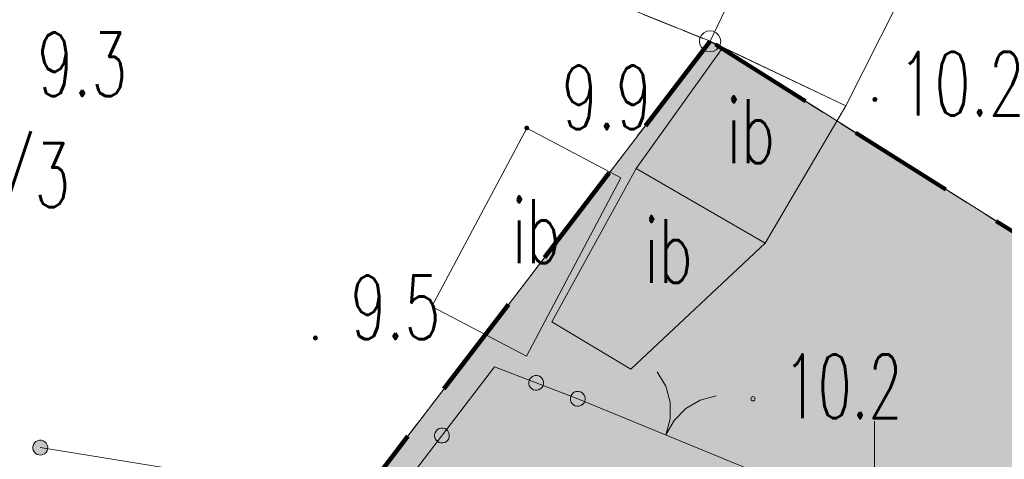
# Model space of a CAD drawing. Header units: millimetres. Extents: x -367306 to 168495, y -187323 to 82034.
# Tile 90 of 170: x -562 to 22591, y -19418 to -9075. Entities that reach past the tile are written whole.
import ezdxf

# ---------------------------------------------------------------- set-up
doc = ezdxf.new("R2010")
doc.units = ezdxf.units.MM
doc.header["$MEASUREMENT"] = 0
doc.linetypes.add('L_0_03', pattern=[1000, 500, -500])
doc.linetypes.add('Przerywana długa', pattern=[3900, 2500, -1400])
for name, color, linetype, lineweight in [('0_Nr_pióra__196', 1, 'Continuous', 100), ('Nowe_0_Nr_pióra__8', 7, 'Continuous', 13), ('Nowe_0_Nr_pióra__9', 7, 'Continuous', 13), ('Nowe_EGBU_Nr_pióra__8', 7, 'Continuous', 13), ('Nowe_EGBU_Nr_pióra__9', 7, 'Continuous', 13), ('Nowe_EGDE_Nr_pióra__8', 7, 'Continuous', 13), ('Nowe_EGDE_Nr_pióra__9', 7, 'Continuous', 13), ('Nowe_EGDE_O_Nr_pióra__8', 7, 'Continuous', 13), ('Nowe_EGPG_Nr_pióra__8', 7, 'Continuous', 13), ('Nowe_EGPG_Nr_pióra__9', 7, 'Continuous', 13), ('Nowe_EGUG_Nr_pióra__8', 7, 'Continuous', 13), ('Nowe_EGUG_Nr_pióra__9', 7, 'Continuous', 13), ('Nowe_OTDI_Nr_pióra__8', 7, 'Continuous', 13), ('Nowe_OTDI_Nr_pióra__9', 7, 'Continuous', 13), ('Nowe_OTDI_O_Nr_pióra__8', 7, 'Continuous', 13), ('Nowe_OTOB_Nr_pióra__8', 7, 'Continuous', 13), ('Nowe_OTOB_Nr_pióra__9', 7, 'Continuous', 13), ('Nowe_OTOO_Nr_pióra__7', 7, 'Continuous', 13), ('Nowe_OTOO_Nr_pióra__8', 7, 'Continuous', 13), ('Nowe_OTOO_Nr_pióra__9', 7, 'Continuous', 13), ('Nowe_OTRN_Nr_pióra__7', 7, 'Continuous', 13), ('Nowe_OTRN_Nr_pióra__8', 7, 'Continuous', 13), ('Nowe_OTRN_Nr_pióra__9', 7, 'Continuous', 13), ('Nowe_OTRN_O_Nr_pióra__8', 7, 'Continuous', 13), ('Nowe_siatka_Nr_pióra__9', 7, 'Continuous', 13)]:
    doc.layers.add(name, color=color, linetype=linetype, lineweight=lineweight)
doc.layers.add('0_Nr_pióra__240', color=7, linetype='Continuous', lineweight=18, true_color=0xdcf887)
doc.layers.add('sytuacja_Nr_pióra__240', color=7, linetype='Continuous', lineweight=18, true_color=0xdcf887)
doc.styles.add('STYL_AUTOMATYCZNY_3', font='Simplex.shx')

msp = doc.modelspace()

# ---------------------------------------------------------------- hatches: boundary and pattern name
at = {"layer": '0_Nr_pióra__240', "linetype": 'Continuous', "lineweight": 0, "true_color": 0x2c311b}
h = msp.add_hatch(color=250, dxfattribs=at)
h.paths.add_polyline_path([(-66188.4, -91903), (-66614.5, -94548.3), (-66298.8, -97378.8), (-65984.3, -99017.4), (-65908.4, -99413), (-64712.2, -102204), (-58518.4, -110243), (-50111, -115999.3), (-47098.4, -116963), (-41453.6, -119928.7), (-34528.4, -123913), (-27542, -126699.5), (-17768.4, -130063), (-13738.4, -130763), (-10228.4, -130053), (-8250.8, -129253.7), (-6418.4, -128513), (1281.6, -122723), (6111.6, -118913), (10781.6, -111903), (16181.6, -103873), (18201.6, -100163), (20011.6, -95123), (16011.6, -93623), (16701.6, -91693), (20441.6, -93093), (21661.6, -88693), (23081.6, -83003), (27191.6, -71293), (30631.6, -60783), (31911.6, -55323), (29151.6, -51443), (28891.6, -49533), (30181.6, -45723), (31101.6, -42243), (34861.6, -35003), (38441.6, -36363), (38971.6, -36563), (43011.6, -35863), (44581.6, -34413), (45722.8, -32090.7, -0.0858455), (43856.1, -32295.1, -0.0456676), (39865.4, -31597.6, -0.4386501), (38513.6, -29386.7), (20761.8, -20593.2, 0.4093195), (15438.6, -22340.1), (11240.6, -30469.9), (6891.2, -41834.5, -0.0668962), (5615.5, -44174.5), (3147.5, -47540.4, 0.0944648), (1538.4, -50920.2), (137, -56275.4), (-2720.5, -55330.7), (-1367.1, -50171.2, -0.0924718), (512.1, -46189.6), (2949.5, -42813.9, 0.0650464), (4180.8, -40535.7), (8549.9, -29121), (12765.9, -20956.4, -0.4090793), (22094, -17890.9), (41430.9, -27449.7, 0.2885872), (44331.6, -27593), (15671.6, -9583), (6061.6, -22143), (-2038, -25712.7), (-2368.4, -26663), (-4378.4, -29603), (-6808.4, -31263), (-17975.2, -32480.7), (-18010.6, -32516.1), (-18046.1, -32585.8), (-18058.4, -32663), (-18054.4, -32688.2), (-26394.5, -33540.5), (-35298.4, -38813), (-39078.4, -45333), (-42849.8, -50403.7), (-48488.4, -59393), (-55388.4, -70023), (-61968.4, -80313), (-64978.4, -87033)])
h.paths.add_polyline_path([(-22028.4, -110463), (-14458.4, -114383), (-10478.4, -106393), (-10731.3, -106263.8), (-17938.4, -102583), (-21362.4, -109180), (-27768.4, -106013), (-28428.4, -107313)], flags=0)
h.paths.add_polyline_path([(-14658.4, -104253), (-10731.3, -106263.8), (-7868.4, -101253), (-9425.6, -100474.4), (-10288.4, -100043), (-11968.4, -103343), (-10808.4, -103943), (-9768.4, -101903), (-9568.4, -102003), (-10928.4, -104763), (-14088.4, -103153)], flags=0)
at = {"layer": 'Nowe_OTOO_Nr_pióra__7', "linetype": 'Continuous', "lineweight": 13}
for points in [[(11745.1, -17680.6), (11755.7, -17636.1), (11754.4, -17590.5), (11741.4, -17546.7), (11717.5, -17507.7), (11684.3, -17476.3), (11644.2, -17454.6), (11599.7, -17444), (11554.1, -17445.2), (11510.3, -17458.2), (11471.3, -17482.1), (11439.9, -17515.3), (11418.2, -17555.5), (11407.6, -17599.9), (11408.8, -17645.6), (11421.8, -17689.4), (11445.7, -17728.3), (11478.9, -17759.7), (11519.1, -17781.5), (11563.5, -17792.1), (11609.2, -17790.8), (11653, -17777.8), (11691.9, -17753.9), (11723.3, -17720.7)], [(11745.1, -17680.6), (11755.7, -17636.1), (11754.4, -17590.5), (11741.4, -17546.7), (11717.5, -17507.7), (11684.3, -17476.3), (11644.2, -17454.6), (11599.7, -17444), (11554.1, -17445.2), (11510.3, -17458.2), (11471.3, -17482.1), (11439.9, -17515.3), (11418.2, -17555.5), (11407.6, -17599.9), (11408.8, -17645.6), (11421.8, -17689.4), (11445.7, -17728.3), (11478.9, -17759.7), (11519.1, -17781.5), (11563.5, -17792.1), (11609.2, -17790.8), (11653, -17777.8), (11691.9, -17753.9), (11723.3, -17720.7)], [(12725.1, -18055.6), (12735.7, -18011.1), (12734.4, -17965.5), (12721.4, -17921.7), (12697.5, -17882.7), (12664.3, -17851.3), (12624.2, -17829.6), (12579.7, -17819), (12534.1, -17820.2), (12490.3, -17833.2), (12451.3, -17857.1), (12419.9, -17890.3), (12398.2, -17930.5), (12387.6, -17974.9), (12388.8, -18020.6), (12401.8, -18064.4), (12425.7, -18103.3), (12458.9, -18134.7), (12499.1, -18156.5), (12543.5, -18167.1), (12589.2, -18165.8), (12633, -18152.8), (12671.9, -18128.9), (12703.3, -18095.7)], [(9472.9, -18719), (9433.3, -18696.2), (9389.2, -18684.5), (9343.5, -18684.6), (9299.4, -18696.4), (9259.9, -18719.4), (9227.6, -18751.7), (9204.8, -18791.3), (9193.1, -18835.5), (9193.2, -18881.1), (9205.1, -18925.3), (9228, -18964.8), (9260.3, -18997), (9299.9, -19019.8), (9344.1, -19031.6), (9389.7, -19031.5), (9433.9, -19019.6), (9473.4, -18996.7), (9505.6, -18964.3), (9528.4, -18924.7), (9540.2, -18880.6), (9540.1, -18834.9), (9528.2, -18790.8), (9505.3, -18751.3)], [(9472.9, -18719), (9433.3, -18696.2), (9389.2, -18684.5), (9343.5, -18684.6), (9299.4, -18696.4), (9259.9, -18719.4), (9227.6, -18751.7), (9204.8, -18791.3), (9193.1, -18835.5), (9193.2, -18881.1), (9205.1, -18925.3), (9228, -18964.8), (9260.3, -18997), (9299.9, -19019.8), (9344.1, -19031.6), (9389.7, -19031.5), (9433.9, -19019.6), (9473.4, -18996.7), (9505.6, -18964.3), (9528.4, -18924.7), (9540.2, -18880.6), (9540.1, -18834.9), (9528.2, -18790.8), (9505.3, -18751.3)], [(94.4, -19171), (95.7, -19125.3), (85.2, -19080.9), (63.6, -19040.7), (32.2, -19007.4), (-6.6, -18983.4), (-50.4, -18970.3), (-96.1, -18968.9), (-140.5, -18979.4), (-180.7, -19001.1), (-214, -19032.4), (-238, -19071.3), (-251.1, -19115), (-252.5, -19160.7), (-242, -19205.2), (-220.3, -19245.4), (-189, -19278.6), (-150.1, -19302.6), (-106.4, -19315.8), (-60.7, -19317.1), (-16.2, -19306.6), (24, -19285), (57.2, -19253.6), (81.2, -19214.8)]]:
    msp.add_hatch(color=7, dxfattribs=at).paths.add_polyline_path(points)
at = {"layer": 'Nowe_OTRN_Nr_pióra__7', "linetype": 'Continuous', "lineweight": 13}
for points in [[(19502.5, -10951.2), (19504, -10962.8), (19508.5, -10973.7), (19515.7, -10983), (19525, -10990.2), (19535.9, -10994.7), (19547.5, -10996.2), (19559.1, -10994.7), (19570, -10990.2), (19579.3, -10983), (19586.5, -10973.7), (19591, -10962.8), (19592.5, -10951.2), (19591, -10939.5), (19586.5, -10928.7), (19579.3, -10919.4), (19570, -10912.2), (19559.1, -10907.7), (19547.5, -10906.2), (19535.9, -10907.7), (19525, -10912.2), (19515.7, -10919.4), (19508.5, -10928.7), (19504, -10939.5)], [(11316.6, -11623), (11318.2, -11634.7), (11322.6, -11645.5), (11329.8, -11654.8), (11339.1, -11662), (11350, -11666.5), (11361.6, -11668), (11373.3, -11666.5), (11384.1, -11662), (11393.4, -11654.8), (11400.6, -11645.5), (11405.1, -11634.7), (11406.6, -11623), (11405.1, -11611.4), (11400.6, -11600.5), (11393.4, -11591.2), (11384.1, -11584), (11373.3, -11579.6), (11361.6, -11578), (11350, -11579.6), (11339.1, -11584), (11329.8, -11591.2), (11322.6, -11600.5), (11318.2, -11611.4)], [(6346.6, -16563), (6348.2, -16574.7), (6352.6, -16585.5), (6359.8, -16594.8), (6369.1, -16602), (6380, -16606.5), (6391.6, -16608), (6403.3, -16606.5), (6414.1, -16602), (6423.4, -16594.8), (6430.6, -16585.5), (6435.1, -16574.7), (6436.6, -16563), (6435.1, -16551.4), (6430.6, -16540.5), (6423.4, -16531.2), (6414.1, -16524), (6403.3, -16519.6), (6391.6, -16518), (6380, -16519.6), (6369.1, -16524), (6359.8, -16531.2), (6352.6, -16540.5), (6348.2, -16551.4)]]:
    msp.add_hatch(color=7, dxfattribs=at).paths.add_polyline_path(points)
at = {"layer": 'sytuacja_Nr_pióra__240', "linetype": 'Continuous', "lineweight": 0, "true_color": 0x2c311b}
h = msp.add_hatch(color=250, dxfattribs=at)
h.paths.add_polyline_path([(-2720.5, -55330.7), (137, -56275.4), (1538.4, -50920.2, -0.0944648), (3147.5, -47540.4), (5615.5, -44174.5, 0.0668962), (6891.2, -41834.5), (11240.6, -30469.9), (15438.6, -22340.1, -0.4093195), (20761.8, -20593.2), (38513.6, -29386.7, 0.2991106), (39091.3, -31232.4, 0.1233548), (39865.4, -31597.6, 0.0456676), (43856.1, -32295.1, 0.026387), (44437.2, -32300.6, 0.0593242), (45722.8, -32090.7, 0.0432048), (46609.9, -31749.9, 0.0231539), (47057.6, -31505.7), (48236.5, -30789.9, 0.0112829), (48510.8, -30586.1), (44331.6, -27593, -0.260542), (41430.9, -27449.7), (22094, -17890.9, 0.4090793), (12765.9, -20956.4), (8549.9, -29121), (4180.8, -40535.7, -0.0650464), (2949.5, -42813.9), (512.1, -46189.6, 0.0924718), (-1367.1, -50171.2)])
h.paths.add_polyline_path([(44179.4, -30837.4), (44175.5, -30835.8, 0.000185), (44180.7, -30835.1)], flags=0)
h.paths.add_polyline_path([(44366, -31076.3), (44365.9, -31076.3), (44366.1, -31076.3)], flags=0)
h.paths.add_polyline_path([(44449.3, -31041), (44449.4, -31040.9), (44449.4, -31041)], flags=0)
h.paths.add_polyline_path([(44479.6, -30795.3), (44479.6, -30795.3), (44479.6, -30795.4)], flags=0)
h.paths.add_polyline_path([(46001.4, -31524), (46001.3, -31524), (46003.4, -31519.8)], flags=0)
h.paths.add_polyline_path([(46456.8, -30573.8), (46566.4, -30345.2), (46566.4, -30345.2)], flags=0)

# ---------------------------------------------------------------- linework, layer by layer
at = {"layer": '0_Nr_pióra__196', "color": 1, "linetype": 'Przerywana długa', "lineweight": 100}
msp.add_lwpolyline([(55981.6, -97123), (70921.6, -40873), (56311.6, -36173), (44331.6, -27593), (15671.6, -9583), (6061.6, -22143), (-17808.4, -32663), (-35518.4, -34473), (-67898.4, -84573), (-66138.4, -100353), (-58518.4, -110243), (-42598.4, -121143), (-16648.4, -132123), (-1348.4, -129693), (3325.5, -137445.8), (6501.6, -134653), (31321.6, -148073), (43551.6, -131243)], close=True, dxfattribs=at)
at = {"layer": 'Nowe_0_Nr_pióra__8', "color": 7, "linetype": 'Continuous', "lineweight": 13}
msp.add_line((16681.6, -17993), (16681.7, -17993), dxfattribs=at)
at = {"layer": 'Nowe_0_Nr_pióra__9', "color": 7, "linetype": 'Continuous', "lineweight": 13}
msp.add_circle((16681.6, -17993), 50, dxfattribs=at)
at = {"layer": 'Nowe_EGBU_Nr_pióra__8', "color": 7, "linetype": 'Continuous', "lineweight": 13}
for p, q in [((15671.6, -9583), (15671.7, -9583)), ((18861.6, -11103), (18861.7, -11103))]:
    msp.add_line(p, q, dxfattribs=at)
at = {"layer": 'Nowe_EGBU_Nr_pióra__9', "color": 7, "linetype": 'Continuous', "lineweight": 13, "flags": 128}
msp.add_lwpolyline([(21301.6, -6263), (18011.6, -4693), (15671.6, -9583), (18861.6, -11103)], close=True, dxfattribs=at)
at = {"layer": 'Nowe_EGDE_Nr_pióra__8', "color": 7, "linetype": 'Continuous', "lineweight": 13}
msp.add_line((15671.6, -9583), (15671.7, -9583), dxfattribs=at)
msp.add_line((15671.6, -9583), (15671.7, -9583), dxfattribs=at)
msp.add_line((15671.6, -9583), (15671.7, -9583), dxfattribs=at)
at = {"layer": 'Nowe_EGDE_Nr_pióra__9', "color": 7, "linetype": 'Continuous', "lineweight": 13, "flags": 128}
for points in [[(44331.6, -27593), (59791.6, 2597), (76491.6, -4103), (75171.6, 3647), (70471.6, 39997), (65251.6, 47097), (50221.6, 10987), (-7768.4, 34407), (-12278.4, 26477), (-17648.4, 3857), (15671.6, -9583)], [(6061.6, -22143), (15671.6, -9583), (-17648.4, 3857), (-22298.4, -1863), (-35518.4, -34473), (-17808.4, -32663)], [(55981.6, -97123), (70921.6, -40873), (56311.6, -36173), (44331.6, -27593), (15671.6, -9583), (6061.6, -22143), (-17808.4, -32663), (-35518.4, -34473), (-67898.4, -84573), (-66138.4, -100353), (-58518.4, -110243), (-42598.4, -121143), (-16648.4, -132123), (-1348.4, -129693), (3311.6, -137403), (6501.6, -134653), (31321.6, -148073), (43551.6, -131243)]]:
    msp.add_lwpolyline(points, close=True, dxfattribs=at)
at = {"layer": 'Nowe_EGPG_Nr_pióra__8', "color": 7, "linetype": 'Continuous', "lineweight": 13}
for p, q in [((15469.4, -9436.1), (15469.4, -9436.1)), ((15524.7, -9380.8), (15524.7, -9380.8)), ((15594.4, -9345.3), (15594.4, -9345.3)), ((15671.6, -9333), (15671.7, -9333)), ((15748.9, -9345.3), (15748.9, -9345.3)), ((15818.6, -9380.8), (15818.6, -9380.8)), ((15873.9, -9436.1), (15873.9, -9436.1)), ((15421.6, -9583), (15421.7, -9583)), ((15433.9, -9505.8), (15433.9, -9505.8)), ((15433.9, -9660.3), (15433.9, -9660.3)), ((15909.4, -9505.8), (15909.4, -9505.8)), ((15909.4, -9660.3), (15909.4, -9660.3)), ((15921.6, -9583), (15921.7, -9583)), ((15469.4, -9730), (15469.4, -9730)), ((15524.7, -9785.3), (15524.7, -9785.3)), ((15594.4, -9820.8), (15594.4, -9820.8)), ((15671.6, -9833), (15671.7, -9833)), ((15748.9, -9820.8), (15748.9, -9820.8)), ((15818.6, -9785.3), (15818.6, -9785.3)), ((15873.9, -9730), (15873.9, -9730))]:
    msp.add_line(p, q, dxfattribs=at)
at = {"layer": 'Nowe_EGPG_Nr_pióra__9', "color": 7, "linetype": 'Continuous', "lineweight": 13, "flags": 128}
msp.add_lwpolyline([(15671.6, -9333), (15748.9, -9345.3), (15818.6, -9380.8), (15873.9, -9436.1), (15909.4, -9505.8), (15921.6, -9583), (15909.4, -9660.3), (15873.9, -9730), (15818.6, -9785.3), (15748.9, -9820.8), (15671.6, -9833), (15594.4, -9820.8), (15524.7, -9785.3), (15469.4, -9730), (15433.9, -9660.3), (15421.6, -9583), (15433.9, -9505.8), (15469.4, -9436.1), (15524.7, -9380.8), (15594.4, -9345.3)], close=True, dxfattribs=at)
at = {"layer": 'Nowe_EGUG_Nr_pióra__8', "color": 7, "linetype": 'Continuous', "lineweight": 13}
msp.add_line((15671.6, -9583), (15671.7, -9583), dxfattribs=at)
msp.add_line((15671.6, -9583), (15671.7, -9583), dxfattribs=at)
msp.add_line((15671.6, -9583), (15671.7, -9583), dxfattribs=at)
at = {"layer": 'Nowe_EGUG_Nr_pióra__9', "color": 7, "linetype": 'L_0_03', "lineweight": 13, "flags": 128}
for points in [[(50221.6, 10987), (65251.6, 47097), (62561.6, 48377), (58241.6, 49297), (48341.6, 49917), (33091.6, 49677), (19761.6, 48517), (7131.6, 45977), (-1038.4, 43667), (-6478.4, 39617), (-7768.4, 34407), (-15289, 2905.3), (15671.6, -9583), (33560.7, -20824.5), (35521.6, -17603), (48471.6, 5557)], [(6061.6, -22143), (15671.6, -9583), (-15289, 2905.3), (-19538.4, -3963), (-25888.4, -18613), (-32708.1, -34185.8), (-17808.4, -32663)], [(28631.6, -68213), (32131.6, -55673), (29651.6, -50493), (31721.6, -45713), (38441.6, -36363), (42301.6, -37993), (46621.6, -31733), (47506.2, -29866.6), (44331.6, -27593), (33560.7, -20824.5), (15671.6, -9583), (6061.6, -22143), (-17808.4, -32663), (-32708.1, -34185.8), (-46598.4, -55193), (-65928.4, -86443), (-64298.4, -99413), (-56468.4, -109643), (-41388.4, -119513), (-15438.4, -130493), (-4988.4, -128413), (-568.4, -125543), (7471.6, -118773), (15641.6, -105623), (19151.6, -99663), (18891.6, -95613), (23091.6, -85543)]]:
    msp.add_lwpolyline(points, close=True, dxfattribs=at)
at = {"layer": 'Nowe_OTDI_Nr_pióra__8', "color": 7, "linetype": 'Continuous', "lineweight": 13}
for p, q in [((15972.1, -9726.2), (15972.2, -9726.2)), ((18861.6, -11103), (18861.7, -11103)), ((11361.6, -11623), (11361.7, -11623)), ((13931.6, -12573), (13931.7, -12573)), ((13931.6, -12573), (13931.7, -12573)), ((13571.6, -12793), (13571.7, -12793)), ((16971.6, -14333), (16971.7, -14333)), ((16971.6, -14333), (16971.7, -14333)), ((9131.6, -15823), (9131.7, -15823)), ((11951.6, -16183), (11951.7, -16183)), ((11351.6, -16993), (11351.7, -16993)), ((13811.6, -17293), (13811.7, -17293))]:
    msp.add_line(p, q, dxfattribs=at)
at = {"layer": 'Nowe_OTDI_Nr_pióra__9', "color": 7, "linetype": 'Continuous', "lineweight": 13, "flags": 128}
for points in [[(18861.6, -11103), (15972.1, -9726.2), (13931.6, -12573), (16971.6, -14333)], [(11361.6, -11623), (13571.6, -12793), (11351.6, -16993), (9131.6, -15823)], [(13931.6, -12573), (16971.6, -14333), (13811.6, -17293), (11951.6, -16183)]]:
    msp.add_lwpolyline(points, close=True, dxfattribs=at)
at = {"layer": 'Nowe_OTOB_Nr_pióra__8', "color": 7, "linetype": 'Continuous', "lineweight": 13}
for p, q in [((14431.3, -17356.5), (14431.3, -17356.5)), ((14628.1, -17695), (14628.2, -17695)), ((12561.6, -17993), (12561.7, -17993)), ((15440.9, -18028.7), (15441, -18028.7)), ((15818.8, -17926.2), (15818.9, -17926.2)), ((14730.6, -18072.9), (14730.7, -18072.9)), ((15102.4, -18225.6), (15102.5, -18225.6)), ((14731.8, -18464.5), (14731.9, -18464.5)), ((14826.4, -18503.3), (14826.4, -18503.3)), ((14631.6, -18843), (14631.7, -18843)), ((14631.6, -18843), (14631.7, -18843))]:
    msp.add_line(p, q, dxfattribs=at)
at = {"layer": 'Nowe_OTOB_Nr_pióra__9', "color": 7, "linetype": 'Continuous', "lineweight": 13, "flags": 128}
for points in [[(14431.3, -17356.5), (14628.1, -17695), (14730.6, -18072.9), (14731.8, -18464.5), (14631.6, -18843)], [(16701.6, -19693), (12561.6, -17993)], [(14631.6, -18843), (14826.4, -18503.3), (15102.4, -18225.6), (15440.9, -18028.7), (15818.8, -17926.2)]]:
    msp.add_lwpolyline(points, dxfattribs=at)
at = {"layer": 'Nowe_OTOO_Nr_pióra__8', "color": 7, "linetype": 'Continuous', "lineweight": 13}
for p, q in [((10601.6, -17243), (10601.7, -17243)), ((11418.2, -17555.5), (11418.2, -17555.5)), ((11418.2, -17555.5), (11418.2, -17555.5)), ((11439.9, -17515.3), (11440, -17515.3)), ((11439.9, -17515.3), (11440, -17515.3)), ((11471.3, -17482.1), (11471.4, -17482.1)), ((11471.3, -17482.1), (11471.4, -17482.1)), ((11510.3, -17458.2), (11510.3, -17458.2)), ((11510.3, -17458.2), (11510.3, -17458.2)), ((11554.1, -17445.2), (11554.1, -17445.2)), ((11554.1, -17445.2), (11554.1, -17445.2)), ((11599.7, -17444), (11599.8, -17444)), ((11599.7, -17444), (11599.8, -17444)), ((11644.2, -17454.6), (11644.2, -17454.6)), ((11644.2, -17454.6), (11644.2, -17454.6)), ((11684.3, -17476.3), (11684.4, -17476.3)), ((11684.3, -17476.3), (11684.4, -17476.3)), ((11717.5, -17507.7), (11717.6, -17507.7)), ((11717.5, -17507.7), (11717.6, -17507.7)), ((11741.4, -17546.7), (11741.5, -17546.7)), ((11741.4, -17546.7), (11741.5, -17546.7)), ((11754.4, -17590.5), (11754.5, -17590.5)), ((11754.4, -17590.5), (11754.5, -17590.5)), ((11407.6, -17599.9), (11407.6, -17599.9)), ((11407.6, -17599.9), (11407.6, -17599.9)), ((11408.8, -17645.6), (11408.9, -17645.6)), ((11408.8, -17645.6), (11408.9, -17645.6)), ((11421.8, -17689.4), (11421.9, -17689.4)), ((11421.8, -17689.4), (11421.9, -17689.4)), ((11445.7, -17728.3), (11445.8, -17728.3)), ((11445.7, -17728.3), (11445.8, -17728.3)), ((11478.9, -17759.7), (11479, -17759.7)), ((11478.9, -17759.7), (11479, -17759.7)), ((11519.1, -17781.5), (11519.1, -17781.5)), ((11519.1, -17781.5), (11519.1, -17781.5)), ((11563.5, -17792.1), (11563.6, -17792.1)), ((11563.5, -17792.1), (11563.6, -17792.1)), ((11609.2, -17790.8), (11609.2, -17790.8)), ((11609.2, -17790.8), (11609.2, -17790.8)), ((11653, -17777.8), (11653, -17777.8)), ((11653, -17777.8), (11653, -17777.8)), ((11691.9, -17753.9), (11691.9, -17753.9)), ((11691.9, -17753.9), (11691.9, -17753.9)), ((11723.3, -17720.7), (11723.4, -17720.7)), ((11723.3, -17720.7), (11723.4, -17720.7)), ((11745.1, -17680.6), (11745.1, -17680.6)), ((11745.1, -17680.6), (11745.1, -17680.6)), ((11755.7, -17636.1), (11755.7, -17636.1)), ((11755.7, -17636.1), (11755.7, -17636.1)), ((12534.1, -17820.2), (12534.1, -17820.2)), ((12579.7, -17819), (12579.8, -17819)), ((12387.6, -17974.9), (12387.6, -17974.9)), ((12388.8, -18020.6), (12388.9, -18020.6)), ((12398.2, -17930.5), (12398.2, -17930.5)), ((12419.9, -17890.3), (12420, -17890.3)), ((12451.3, -17857.1), (12451.4, -17857.1)), ((12490.3, -17833.2), (12490.3, -17833.2)), ((12561.6, -17993), (12561.7, -17993)), ((12624.2, -17829.6), (12624.2, -17829.6)), ((12664.3, -17851.3), (12664.4, -17851.3)), ((12697.5, -17882.7), (12697.6, -17882.7)), ((12721.4, -17921.7), (12721.5, -17921.7)), ((12725.1, -18055.6), (12725.1, -18055.6)), ((12734.4, -17965.5), (12734.5, -17965.5)), ((12735.7, -18011.1), (12735.7, -18011.1)), ((12401.8, -18064.4), (12401.9, -18064.4)), ((12425.7, -18103.3), (12425.8, -18103.3)), ((12458.9, -18134.7), (12459, -18134.7)), ((12499.1, -18156.5), (12499.1, -18156.5)), ((12543.5, -18167.1), (12543.6, -18167.1)), ((12589.2, -18165.8), (12589.2, -18165.8)), ((12633, -18152.8), (12633, -18152.8)), ((12671.9, -18128.9), (12671.9, -18128.9)), ((12703.3, -18095.7), (12703.4, -18095.7)), ((9227.6, -18751.7), (9227.7, -18751.7)), ((9227.6, -18751.7), (9227.7, -18751.7)), ((9259.9, -18719.4), (9259.9, -18719.4)), ((9259.9, -18719.4), (9259.9, -18719.4)), ((9299.4, -18696.4), (9299.4, -18696.4)), ((9299.4, -18696.4), (9299.4, -18696.4)), ((9343.5, -18684.6), (9343.5, -18684.6)), ((9343.5, -18684.6), (9343.5, -18684.6)), ((9389.2, -18684.5), (9389.2, -18684.5)), ((9389.2, -18684.5), (9389.2, -18684.5)), ((9433.3, -18696.2), (9433.4, -18696.2)), ((9433.3, -18696.2), (9433.4, -18696.2)), ((9472.9, -18719), (9473, -18719)), ((9472.9, -18719), (9473, -18719)), ((9505.3, -18751.3), (9505.3, -18751.3)), ((9505.3, -18751.3), (9505.3, -18751.3)), ((-140.5, -18979.4), (-140.5, -18979.4)), ((-96.1, -18968.9), (-96, -18968.9)), ((-50.4, -18970.3), (-50.3, -18970.3)), ((-6.6, -18983.4), (-6.6, -18983.4)), ((9193.1, -18835.5), (9193.1, -18835.5)), ((9193.1, -18835.5), (9193.1, -18835.5)), ((9193.2, -18881.1), (9193.2, -18881.1)), ((9193.2, -18881.1), (9193.2, -18881.1)), ((9204.8, -18791.3), (9204.9, -18791.3)), ((9204.8, -18791.3), (9204.9, -18791.3)), ((9205.1, -18925.3), (9205.1, -18925.3)), ((9205.1, -18925.3), (9205.1, -18925.3)), ((9228, -18964.8), (9228, -18964.8)), ((9228, -18964.8), (9228, -18964.8)), ((9505.6, -18964.3), (9505.7, -18964.3)), ((9505.6, -18964.3), (9505.7, -18964.3)), ((9528.2, -18790.8), (9528.2, -18790.8)), ((9528.2, -18790.8), (9528.2, -18790.8)), ((9528.4, -18924.7), (9528.5, -18924.7)), ((9528.4, -18924.7), (9528.5, -18924.7)), ((9540.1, -18834.9), (9540.1, -18834.9)), ((9540.1, -18834.9), (9540.1, -18834.9)), ((9540.2, -18880.6), (9540.2, -18880.6)), ((9540.2, -18880.6), (9540.2, -18880.6)), ((-252.5, -19160.7), (-252.4, -19160.7)), ((-251.1, -19115), (-251.1, -19115)), ((-242, -19205.2), (-241.9, -19205.2)), ((-238, -19071.3), (-237.9, -19071.3)), ((-214, -19032.4), (-213.9, -19032.4)), ((-180.7, -19001.1), (-180.7, -19001.1)), ((-78.4, -19143), (-78.3, -19143)), ((32.2, -19007.4), (32.3, -19007.4)), ((63.6, -19040.7), (63.6, -19040.7)), ((81.2, -19214.8), (81.3, -19214.8)), ((85.2, -19080.9), (85.3, -19080.9)), ((94.4, -19171), (94.4, -19171)), ((95.7, -19125.3), (95.8, -19125.3)), ((9260.3, -18997), (9260.4, -18997)), ((9260.3, -18997), (9260.4, -18997)), ((9299.9, -19019.8), (9300, -19019.8)), ((9299.9, -19019.8), (9300, -19019.8)), ((9344.1, -19031.6), (9344.1, -19031.6)), ((9344.1, -19031.6), (9344.1, -19031.6)), ((9389.7, -19031.5), (9389.8, -19031.5)), ((9389.7, -19031.5), (9389.8, -19031.5)), ((9433.9, -19019.6), (9433.9, -19019.6)), ((9433.9, -19019.6), (9433.9, -19019.6)), ((9473.4, -18996.7), (9473.4, -18996.7)), ((9473.4, -18996.7), (9473.4, -18996.7)), ((-220.3, -19245.4), (-220.3, -19245.4)), ((-189, -19278.6), (-188.9, -19278.6)), ((-150.1, -19302.6), (-150.1, -19302.6)), ((-106.4, -19315.8), (-106.3, -19315.8)), ((-60.7, -19317.1), (-60.7, -19317.1)), ((-16.2, -19306.6), (-16.2, -19306.6)), ((24, -19285), (24, -19285)), ((57.2, -19253.6), (57.3, -19253.6))]:
    msp.add_line(p, q, dxfattribs=at)
at = {"layer": 'Nowe_OTOO_Nr_pióra__9', "color": 7, "linetype": 'Continuous', "lineweight": 13, "flags": 128}
msp.add_lwpolyline([(12561.6, -17993), (10601.6, -17243), (8131.6, -20473), (-78.4, -19143)], dxfattribs=at)
for points in [[(11745.1, -17680.6), (11755.7, -17636.1), (11754.4, -17590.5), (11741.4, -17546.7), (11717.5, -17507.7), (11684.3, -17476.3), (11644.2, -17454.6), (11599.7, -17444), (11554.1, -17445.2), (11510.3, -17458.2), (11471.3, -17482.1), (11439.9, -17515.3), (11418.2, -17555.5), (11407.6, -17599.9), (11408.8, -17645.6), (11421.8, -17689.4), (11445.7, -17728.3), (11478.9, -17759.7), (11519.1, -17781.5), (11563.5, -17792.1), (11609.2, -17790.8), (11653, -17777.8), (11691.9, -17753.9), (11723.3, -17720.7)], [(11745.1, -17680.6), (11755.7, -17636.1), (11754.4, -17590.5), (11741.4, -17546.7), (11717.5, -17507.7), (11684.3, -17476.3), (11644.2, -17454.6), (11599.7, -17444), (11554.1, -17445.2), (11510.3, -17458.2), (11471.3, -17482.1), (11439.9, -17515.3), (11418.2, -17555.5), (11407.6, -17599.9), (11408.8, -17645.6), (11421.8, -17689.4), (11445.7, -17728.3), (11478.9, -17759.7), (11519.1, -17781.5), (11563.5, -17792.1), (11609.2, -17790.8), (11653, -17777.8), (11691.9, -17753.9), (11723.3, -17720.7)], [(12725.1, -18055.6), (12735.7, -18011.1), (12734.4, -17965.5), (12721.4, -17921.7), (12697.5, -17882.7), (12664.3, -17851.3), (12624.2, -17829.6), (12579.7, -17819), (12534.1, -17820.2), (12490.3, -17833.2), (12451.3, -17857.1), (12419.9, -17890.3), (12398.2, -17930.5), (12387.6, -17974.9), (12388.8, -18020.6), (12401.8, -18064.4), (12425.7, -18103.3), (12458.9, -18134.7), (12499.1, -18156.5), (12543.5, -18167.1), (12589.2, -18165.8), (12633, -18152.8), (12671.9, -18128.9), (12703.3, -18095.7)], [(9472.9, -18719), (9433.3, -18696.2), (9389.2, -18684.5), (9343.5, -18684.6), (9299.4, -18696.4), (9259.9, -18719.4), (9227.6, -18751.7), (9204.8, -18791.3), (9193.1, -18835.5), (9193.2, -18881.1), (9205.1, -18925.3), (9228, -18964.8), (9260.3, -18997), (9299.9, -19019.8), (9344.1, -19031.6), (9389.7, -19031.5), (9433.9, -19019.6), (9473.4, -18996.7), (9505.6, -18964.3), (9528.4, -18924.7), (9540.2, -18880.6), (9540.1, -18834.9), (9528.2, -18790.8), (9505.3, -18751.3)], [(9472.9, -18719), (9433.3, -18696.2), (9389.2, -18684.5), (9343.5, -18684.6), (9299.4, -18696.4), (9259.9, -18719.4), (9227.6, -18751.7), (9204.8, -18791.3), (9193.1, -18835.5), (9193.2, -18881.1), (9205.1, -18925.3), (9228, -18964.8), (9260.3, -18997), (9299.9, -19019.8), (9344.1, -19031.6), (9389.7, -19031.5), (9433.9, -19019.6), (9473.4, -18996.7), (9505.6, -18964.3), (9528.4, -18924.7), (9540.2, -18880.6), (9540.1, -18834.9), (9528.2, -18790.8), (9505.3, -18751.3)], [(94.4, -19171), (95.7, -19125.3), (85.2, -19080.9), (63.6, -19040.7), (32.2, -19007.4), (-6.6, -18983.4), (-50.4, -18970.3), (-96.1, -18968.9), (-140.5, -18979.4), (-180.7, -19001.1), (-214, -19032.4), (-238, -19071.3), (-251.1, -19115), (-252.5, -19160.7), (-242, -19205.2), (-220.3, -19245.4), (-189, -19278.6), (-150.1, -19302.6), (-106.4, -19315.8), (-60.7, -19317.1), (-16.2, -19306.6), (24, -19285), (57.2, -19253.6), (81.2, -19214.8)]]:
    msp.add_lwpolyline(points, close=True, dxfattribs=at)
at = {"layer": 'Nowe_OTRN_Nr_pióra__8', "color": 7, "linetype": 'Continuous', "lineweight": 13}
for p, q in [((19502.5, -10951.2), (19502.6, -10951.2)), ((19504, -10939.5), (19504.1, -10939.5)), ((19504, -10962.8), (19504.1, -10962.8)), ((19508.5, -10928.7), (19508.6, -10928.7)), ((19508.5, -10973.7), (19508.6, -10973.7)), ((19515.7, -10919.4), (19515.7, -10919.4)), ((19515.7, -10983), (19515.7, -10983)), ((19525, -10912.2), (19525.1, -10912.2)), ((19525, -10990.2), (19525.1, -10990.2)), ((19535.9, -10907.7), (19535.9, -10907.7)), ((19535.9, -10994.7), (19535.9, -10994.7)), ((19547.5, -10906.2), (19547.6, -10906.2)), ((19547.5, -10996.2), (19547.6, -10996.2)), ((19559.1, -10907.7), (19559.2, -10907.7)), ((19559.1, -10994.7), (19559.2, -10994.7)), ((19570, -10912.2), (19570.1, -10912.2)), ((19570, -10990.2), (19570.1, -10990.2)), ((19579.3, -10919.4), (19579.4, -10919.4)), ((19579.3, -10983), (19579.4, -10983)), ((19586.5, -10928.7), (19586.5, -10928.7)), ((19586.5, -10973.7), (19586.5, -10973.7)), ((19591, -10939.5), (19591, -10939.5)), ((19591, -10962.8), (19591, -10962.8)), ((19592.5, -10951.2), (19592.6, -10951.2)), ((11316.6, -11623), (11316.7, -11623)), ((11318.2, -11611.4), (11318.2, -11611.4)), ((11318.2, -11634.7), (11318.2, -11634.7)), ((11322.6, -11600.5), (11322.7, -11600.5)), ((11322.6, -11645.5), (11322.7, -11645.5)), ((11329.8, -11591.2), (11329.9, -11591.2)), ((11329.8, -11654.8), (11329.9, -11654.8)), ((11339.1, -11584), (11339.2, -11584)), ((11339.1, -11662), (11339.2, -11662)), ((11350, -11579.6), (11350, -11579.6)), ((11350, -11666.5), (11350, -11666.5)), ((11361.6, -11578), (11361.7, -11578)), ((11361.6, -11668), (11361.7, -11668)), ((11373.3, -11579.6), (11373.3, -11579.6)), ((11373.3, -11666.5), (11373.3, -11666.5)), ((11384.1, -11584), (11384.2, -11584)), ((11384.1, -11662), (11384.2, -11662)), ((11393.4, -11591.2), (11393.5, -11591.2)), ((11393.4, -11654.8), (11393.5, -11654.8)), ((11400.6, -11600.5), (11400.6, -11600.5)), ((11400.6, -11645.5), (11400.6, -11645.5)), ((11405.1, -11611.4), (11405.1, -11611.4)), ((11405.1, -11634.7), (11405.1, -11634.7)), ((11406.6, -11623), (11406.7, -11623)), ((6346.6, -16563), (6346.7, -16563)), ((6348.2, -16551.4), (6348.2, -16551.4)), ((6348.2, -16574.7), (6348.2, -16574.7)), ((6352.6, -16540.5), (6352.7, -16540.5)), ((6352.6, -16585.5), (6352.7, -16585.5)), ((6359.8, -16531.2), (6359.9, -16531.2)), ((6359.8, -16594.8), (6359.9, -16594.8)), ((6369.1, -16524), (6369.2, -16524)), ((6369.1, -16602), (6369.2, -16602)), ((6380, -16519.6), (6380, -16519.6)), ((6380, -16606.5), (6380, -16606.5)), ((6391.6, -16518), (6391.7, -16518)), ((6391.6, -16608), (6391.7, -16608)), ((6403.3, -16519.6), (6403.3, -16519.6)), ((6403.3, -16606.5), (6403.3, -16606.5)), ((6414.1, -16524), (6414.2, -16524)), ((6414.1, -16602), (6414.2, -16602)), ((6423.4, -16531.2), (6423.5, -16531.2)), ((6423.4, -16594.8), (6423.5, -16594.8)), ((6430.6, -16540.5), (6430.6, -16540.5)), ((6430.6, -16585.5), (6430.6, -16585.5)), ((6435.1, -16551.4), (6435.1, -16551.4)), ((6435.1, -16574.7), (6435.1, -16574.7)), ((6436.6, -16563), (6436.7, -16563))]:
    msp.add_line(p, q, dxfattribs=at)
at = {"layer": 'Nowe_OTRN_Nr_pióra__9', "color": 7, "linetype": 'Continuous', "lineweight": 13, "flags": 128}
for points in [[(19502.5, -10951.2), (19504, -10962.8), (19508.5, -10973.7), (19515.7, -10983), (19525, -10990.2), (19535.9, -10994.7), (19547.5, -10996.2), (19559.1, -10994.7), (19570, -10990.2), (19579.3, -10983), (19586.5, -10973.7), (19591, -10962.8), (19592.5, -10951.2), (19591, -10939.5), (19586.5, -10928.7), (19579.3, -10919.4), (19570, -10912.2), (19559.1, -10907.7), (19547.5, -10906.2), (19535.9, -10907.7), (19525, -10912.2), (19515.7, -10919.4), (19508.5, -10928.7), (19504, -10939.5)], [(11316.6, -11623), (11318.2, -11634.7), (11322.6, -11645.5), (11329.8, -11654.8), (11339.1, -11662), (11350, -11666.5), (11361.6, -11668), (11373.3, -11666.5), (11384.1, -11662), (11393.4, -11654.8), (11400.6, -11645.5), (11405.1, -11634.7), (11406.6, -11623), (11405.1, -11611.4), (11400.6, -11600.5), (11393.4, -11591.2), (11384.1, -11584), (11373.3, -11579.6), (11361.6, -11578), (11350, -11579.6), (11339.1, -11584), (11329.8, -11591.2), (11322.6, -11600.5), (11318.2, -11611.4)], [(6346.6, -16563), (6348.2, -16574.7), (6352.6, -16585.5), (6359.8, -16594.8), (6369.1, -16602), (6380, -16606.5), (6391.6, -16608), (6403.3, -16606.5), (6414.1, -16602), (6423.4, -16594.8), (6430.6, -16585.5), (6435.1, -16574.7), (6436.6, -16563), (6435.1, -16551.4), (6430.6, -16540.5), (6423.4, -16531.2), (6414.1, -16524), (6403.3, -16519.6), (6391.6, -16518), (6380, -16519.6), (6369.1, -16524), (6359.8, -16531.2), (6352.6, -16540.5), (6348.2, -16551.4)]]:
    msp.add_lwpolyline(points, close=True, dxfattribs=at)
at = {"layer": 'Nowe_siatka_Nr_pióra__9', "color": 7, "linetype": 'Continuous', "lineweight": 13, "flags": 128}
msp.add_lwpolyline([(19541.6, -23523), (19541.6, -18523)], dxfattribs=at)

# ---------------------------------------------------------------- texts
at = {"layer": 'Nowe_0_Nr_pióra__8', "color": 7, "linetype": 'Continuous', "lineweight": 13, "insert": (17404.5, -18450.7), "char_height": 1500, "attachment_point": 7, "style": 'STYL_AUTOMATYCZNY_3'}
msp.add_mtext('\\A1;{\\W0.620000x;\\pql;\\FSimplex.shx;10.2}', dxfattribs=at)
at = {"layer": 'Nowe_EGDE_O_Nr_pióra__8', "color": 7, "linetype": 'Continuous', "lineweight": 13, "insert": (-3697.9, -13981.6), "char_height": 1500, "attachment_point": 7, "style": 'STYL_AUTOMATYCZNY_3'}
msp.add_mtext('\\A1;{\\W0.660000x;\\pql;\\FSimplex.shx;283/3}', dxfattribs=at)
at = {"layer": 'Nowe_OTDI_O_Nr_pióra__8', "color": 7, "linetype": 'Continuous', "lineweight": 13, "char_height": 1500, "attachment_point": 7, "style": 'STYL_AUTOMATYCZNY_3'}
for insert in [(16059.6, -12447.8), (11014.6, -14800.9), (14124.6, -15265.5)]:
    msp.add_mtext('\\A1;{\\W0.660000x;\\pql;\\FSimplex.shx;ib}', dxfattribs=dict(at, insert=insert))
at = {"layer": 'Nowe_OTRN_O_Nr_pióra__8', "color": 7, "linetype": 'Continuous', "lineweight": 13, "char_height": 1500, "attachment_point": 7, "style": 'STYL_AUTOMATYCZNY_3'}
for s, insert in [('\\A1;{\\W0.660000x;\\pql;\\FSimplex.shx;9.3}', (-151.7, -10873.5)), ('\\A1;{\\W0.660000x;\\pql;\\FSimplex.shx;10.2}', (20102.9, -11332.4)), ('\\A1;{\\W0.660000x;\\pql;\\FSimplex.shx;9.9}', (12182.3, -11650.7)), ('\\A1;{\\W0.660000x;\\pql;\\FSimplex.shx;9.5}', (7212.3, -16590.7))]:
    msp.add_mtext(s, dxfattribs=dict(at, insert=insert))

doc.saveas('drawing.dxf')
